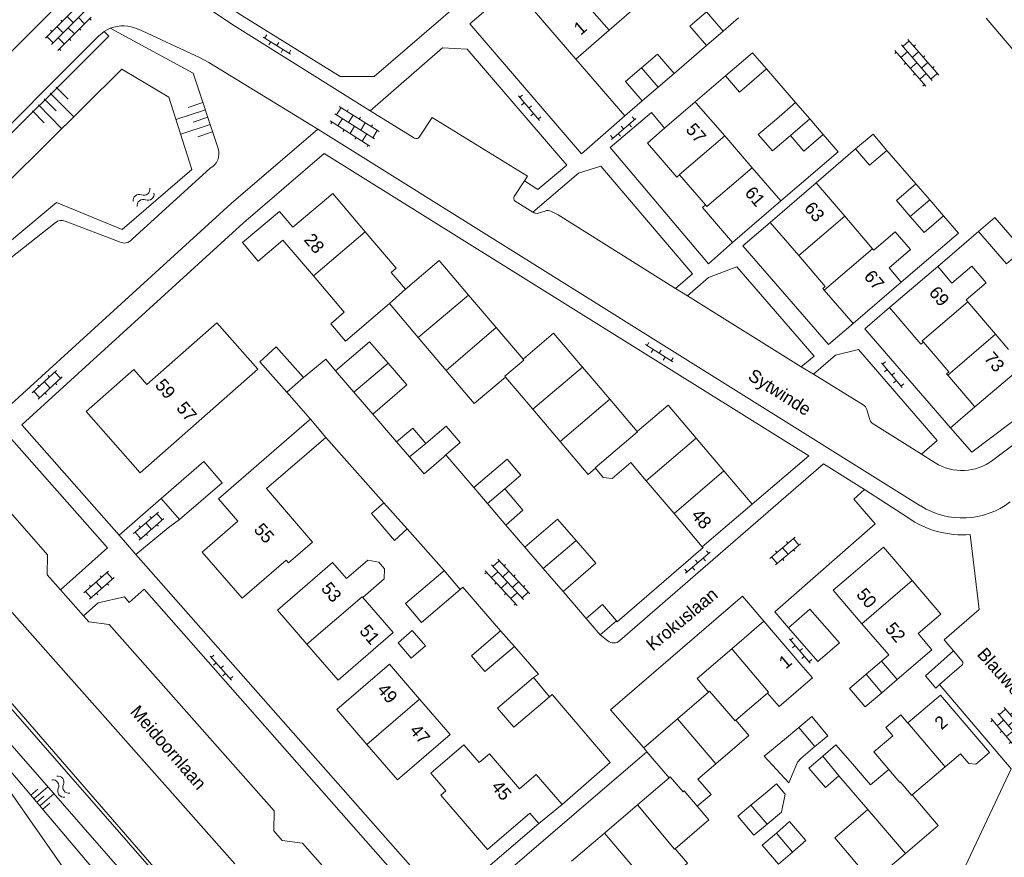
# Model space of a CAD drawing. Header units: metres. Extents: x 86385 to 87348, y 451052 to 451596.
# Tile 21 of 25: x 87032 to 87170, y 451253 to 451370. Entities that reach past the tile are written whole.
import ezdxf

# ---------------------------------------------------------------- set-up
doc = ezdxf.new("R2010")
doc.units = ezdxf.units.M
doc.linetypes.add('RI-HWA', pattern=[7.4, 5, -2.4])
for name, color, linetype, lineweight in [('B-WE-RI-HWA_TRANSPORTLEIDING-G', 150, 'RI-HWA', 18), ('bijgebouw', 8, 'Continuous', 0), ('dakrand', 8, 'Continuous', 0), ('dakrand bijgebouw', 8, 'Continuous', 0), ('heg', 8, 'Continuous', 0), ('hoofdgebouw', 8, 'Continuous', 0), ('huisnummer', 8, 'Continuous', 0), ('insteek sloot', 8, 'Continuous', 0), ('kant verharding', 8, 'Continuous', 0), ('kant water (FD)', 8, 'Continuous', 0), ('muur', 8, 'Continuous', 0), ('open verharding 2', 8, 'Continuous', 0), ('open verharding 4', 8, 'Continuous', 0), ('open verharding 6', 8, 'Continuous', 0), ('straatnaam', 8, 'Continuous', 0), ('talud', 8, 'Continuous', 0), ('tussenmuur', 8, 'Continuous', 0), ('walbescherming', 8, 'Continuous', 0), ('water', 8, 'Continuous', 0)]:
    doc.layers.add(name, color=color, linetype=linetype, lineweight=lineweight)
doc.styles.add('Style-WORKING', font='WORKING.shx')

# ---------------------------------------------------------------- blocks, each defined once
blk = doc.blocks.new('OVTP6')
at = {"layer": 'open verharding 6', "color": 7, "linetype": 'Continuous', "lineweight": 0}
for p, q in [((0, 0), (4.5, 0)), ((0.25, 0), (0.25, 0.5)), ((1.25, 0), (1.25, -0.5)), ((2.25, 0), (2.25, 0.5)), ((3.25, 0), (3.25, -0.5)), ((4.25, 0), (4.25, 0.5))]:
    blk.add_line(p, q, dxfattribs=at)
blk = doc.blocks.new('OVTP4')
at = {"layer": 'open verharding 4', "color": 7, "linetype": 'Continuous', "lineweight": 0}
for p, q in [((1.3, 1.5), (1.3, 1.2)), ((3.3, 1.5), (3.3, 1.2)), ((5.3, 1.5), (5.3, 1.2)), ((0, 1.2), (6.6, 1.2)), ((0, 0), (6.6, 0)), ((0.3, 1.2), (0.3, 0)), ((1.3, 0), (1.3, -1.2)), ((2.3, 1.2), (2.3, 0)), ((3.3, 0), (3.3, -1.2)), ((4.3, 1.2), (4.3, 0)), ((5.3, 0), (5.3, -1.2)), ((6.3, 1.2), (6.3, 0)), ((0, -1.2), (6.6, -1.2)), ((0.3, -1.2), (0.3, -1.5)), ((2.3, -1.2), (2.3, -1.5)), ((4.3, -1.2), (4.3, -1.5)), ((6.3, -1.2), (6.3, -1.5))]:
    blk.add_line(p, q, dxfattribs=at)
blk = doc.blocks.new('TA')
at = {"layer": 'talud', "color": 7, "linetype": 'Continuous', "lineweight": 0}
for p, q in [((-0.5, 0), (-0.5, -0.5)), ((-0.25, 0), (-0.25, -1)), ((0, 0), (0, -0.5)), ((0.25, 0), (0.25, -1)), ((0.5, 0), (0.5, -0.5))]:
    blk.add_line(p, q, dxfattribs=at)
blk = doc.blocks.new('WA')
at = {"layer": 'water', "color": 7, "linetype": 'Continuous', "lineweight": 0}
for centre, start, end in [((0.73, 0), 28.0724, 151.9274), ((2.23, 0.8), 208.0724, 331.9274), ((0.73, -0.9), 28.0724, 151.9274), ((2.23, -0.1), 208.0724, 331.9274)]:
    blk.add_arc(centre, 0.85, start, end, dxfattribs=at)
blk = doc.blocks.new('OV2')
at = {"layer": 'open verharding 2', "color": 7, "linetype": 'Continuous', "lineweight": 0}
for p, q in [((0.27, -2.31), (0.27, 2.29)), ((0.27, 1.99), (1.47, 1.99)), ((1.47, -2.31), (1.47, 2.29)), ((-0.03, 0.99), (0.27, 0.99)), ((1.77, 0.99), (1.47, 0.99)), ((-0.03, -1.01), (0.27, -1.01)), ((0.27, -0.01), (1.47, -0.01)), ((1.77, -1.01), (1.47, -1.01)), ((0.27, -2.01), (1.47, -2.01))]:
    blk.add_line(p, q, dxfattribs=at)
blk = doc.blocks.new('A$Cf75df683')
at = {"layer": 'bijgebouw', "linetype": 'Continuous', "lineweight": 13}
for p, q in [((87132.44, 451370.27), (87130.31, 451368.42)), ((87130.31, 451368.42), (87127.98, 451366.41)), ((87123.43, 451362.48), (87121.23, 451360.58)), ((87121.23, 451360.58), (87118.97, 451358.63)), ((87137.75, 451356.1), (87140.45, 451358.43)), ((87140.45, 451358.43), (87142.43, 451356.14)), ((87142.43, 451356.14), (87144.31, 451353.96)), ((87157.29, 451347.01), (87159.21, 451344.78)), ((87159.21, 451344.78), (87161.14, 451342.54)), ((87078.65, 451317.87), (87076.08, 451320.85)), ((87071.59, 451319.91), (87069.27, 451317.87)), ((87081.29, 451314.8), (87078.65, 451317.87)), ((87086.43, 451308.81), (87084.62, 451310.92)), ((87095.41, 451304.54), (87097.34, 451302.28)), ((87051.68, 451303.01), (87054.24, 451300.03)), ((87097.34, 451302.28), (87099.89, 451299.28)), ((87102.56, 451296.16), (87105.14, 451293.17)), ((87109.75, 451297.1), (87109.71, 451297.16)), ((87105.14, 451293.17), (87107.9, 451289.96)), ((87093.52, 451290.25), (87091.27, 451292.9)), ((87111.15, 451286.18), (87113.11, 451283.91)), ((87113.11, 451283.91), (87115.39, 451285.87)), ((87106.02, 451275.25), (87103.76, 451277.92)), ((87140.89, 451270.93), (87138.91, 451269.26)), ((87141.16, 451266.59), (87143.15, 451268.27)), ((87136.21, 451261.76), (87134.19, 451260.08)), ((87136.45, 451257.41), (87138.45, 451259.08)), ((87140.01, 451253.5), (87141.89, 451255.12))]:
    blk.add_line(p, q, dxfattribs=at)
at = {"layer": 'bijgebouw', "linetype": 'Continuous', "lineweight": 13, "flags": 128}
for points in [[(87127.98, 451366.41), (87125.65, 451369.12), (87127.97, 451371.12)], [(87118.89, 451363.28), (87121.1, 451365.19), (87123.43, 451362.48)], [(87130.64, 451362.13), (87134.42, 451365.37), (87136.37, 451363.13)], [(87118.97, 451358.63), (87116.63, 451361.34), (87118.89, 451363.28)], [(87136.37, 451363.13), (87132.6, 451359.85), (87130.64, 451362.13)], [(87144.31, 451353.96), (87141.61, 451351.62), (87139.72, 451353.81)], [(87148.84, 451351.91), (87151.28, 451353.99), (87153.23, 451351.71)], [(87153.23, 451351.71), (87150.8, 451349.63), (87148.84, 451351.91)], [(87156.49, 451342.46), (87154.58, 451344.68), (87157.29, 451347.01)], [(87161.14, 451342.54), (87158.43, 451340.21), (87156.49, 451342.46)], [(87166.06, 451340.37), (87168.33, 451342.33), (87172.25, 451337.78)], [(87172.25, 451337.78), (87169.97, 451335.83), (87166.06, 451340.37)], [(87076.08, 451320.85), (87080.83, 451324.93), (87083.42, 451321.92)], [(87069.27, 451317.87), (87065.47, 451322.14), (87067.76, 451324.23), (87071.59, 451319.91)], [(87083.42, 451321.92), (87086.03, 451318.88), (87081.29, 451314.8)], [(87084.62, 451310.92), (87086.87, 451312.85), (87088.72, 451310.7)], [(87088.72, 451310.7), (87091.54, 451313.13), (87093.52, 451310.81), (87091.52, 451309.09)], [(87091.52, 451309.09), (87091.22, 451308.83), (87088.46, 451306.45), (87086.43, 451308.81)], [(87102, 451306.26), (87100.07, 451308.51), (87095.41, 451304.54)], [(87054.24, 451300.03), (87060.21, 451305.16), (87057.65, 451308.15), (87051.68, 451303.01)], [(87099.76, 451304.34), (87099.76, 451304.35), (87102, 451306.26)], [(87099.89, 451299.28), (87102.3, 451301.36), (87099.76, 451304.34)], [(87109.71, 451297.16), (87107.15, 451300.12), (87102.56, 451296.16)], [(87107.9, 451289.96), (87112.5, 451293.92), (87109.75, 451297.1)], [(87091.27, 451292.9), (87091.09, 451292.74), (87085.85, 451288.3), (87088.1, 451285.65), (87093.52, 451290.25)], [(87115.39, 451285.87), (87113.43, 451288.14), (87111.15, 451286.18)], [(87139.43, 451284.88), (87142.45, 451287.52), (87146.58, 451282.81), (87143.55, 451280.16), (87139.43, 451284.88)], [(87088.65, 451282.38), (87086.8, 451284.53), (87084.81, 451282.81), (87086.65, 451280.66), (87088.65, 451282.38)], [(87103.76, 451277.92), (87098.74, 451273.65), (87101.01, 451270.98), (87106.02, 451275.25)], [(87143.15, 451268.27), (87144.95, 451269.79), (87142.7, 451272.46), (87140.89, 451270.93)], [(87134.19, 451260.08), (87132.36, 451258.55), (87134.6, 451255.87), (87136.45, 451257.41)], [(87141.89, 451255.12), (87139.6, 451257.77), (87137.75, 451256.16)], [(87137.75, 451256.16), (87135.77, 451254.45), (87138.05, 451251.8), (87140.01, 451253.5)]]:
    blk.add_lwpolyline(points, dxfattribs=at)
at = {"layer": 'dakrand', "linetype": 'Continuous', "lineweight": 0, "flags": 128}
for points in [[(87153.53, 451335.26), (87156.51, 451337.82), (87154.38, 451340.3), (87151.4, 451337.74)], [(87164.32, 451330.79), (87167.11, 451333.17), (87165.1, 451335.53), (87162.31, 451333.15)], [(87077.59, 451291.79), (87080.58, 451294.37), (87082.12, 451294.08), (87082.93, 451293.15), (87082.89, 451291.75), (87079.88, 451289.14)], [(87141.18, 451279.76), (87142.79, 451277.88), (87138.14, 451273.89), (87136.53, 451275.76)], [(87154.06, 451269.79), (87153.08, 451270.94), (87155.16, 451272.72), (87156.14, 451271.56)], [(87096.15, 451266.02), (87094.01, 451268.51), (87089.39, 451264.54), (87091.52, 451262.06)], [(87126.78, 451263.71), (87128.61, 451261.58), (87126.68, 451259.93)], [(87123.05, 451250), (87125.3, 451251.94), (87123.57, 451253.96)]]:
    blk.add_lwpolyline(points, dxfattribs=at)
at = {"layer": 'dakrand bijgebouw', "linetype": 'Continuous', "lineweight": 0}
for p, q in [((87082.84, 451302.39), (87086.1, 451298.73)), ((87101.09, 451282.27), (87099.17, 451284.47))]:
    blk.add_line(p, q, dxfattribs=at)
at = {"layer": 'dakrand bijgebouw', "linetype": 'Continuous', "lineweight": 0, "flags": 128}
for points in [[(87137.75, 451356.1), (87135.23, 451353.93), (87137.21, 451351.64), (87139.72, 451353.81)], [(87086.1, 451298.73), (87084.33, 451297.13), (87081.08, 451300.87), (87082.84, 451302.39)], [(87099.17, 451284.47), (87095.08, 451280.99), (87096.97, 451278.77), (87101.09, 451282.27)], [(87138.91, 451269.26), (87136.05, 451266.92), (87139.49, 451263.18), (87140.69, 451266.1), (87141.16, 451266.59)], [(87138.45, 451259.08), (87138.97, 451261.6), (87137.76, 451263.05), (87136.21, 451261.76)]]:
    blk.add_lwpolyline(points, dxfattribs=at)
at = {"layer": 'heg', "linetype": 'Continuous', "lineweight": 0}
for p, q in [((87109.7, 451364.5), (87116.56, 451356.53)), ((87162.12, 451312.9), (87165.53, 451315.8))]:
    blk.add_line(p, q, dxfattribs=at)
at = {"layer": 'hoofdgebouw', "linetype": 'Continuous', "lineweight": 13}
for p, q in [((87118.9, 451372.44), (87114.35, 451368.52)), ((87109.7, 451364.5), (87103.87, 451371.27)), ((87114.35, 451368.52), (87109.7, 451364.5)), ((87122.11, 451354.81), (87126.4, 451358.51)), ((87130.52, 451353.74), (87134.36, 451349.28)), ((87124.21, 451348.29), (87123.82, 451347.95)), ((87127.84, 451344.09), (87124.21, 451348.29)), ((87134.36, 451349.28), (87138.37, 451344.64)), ((87136.88, 451341.64), (87143.3, 451347.16)), ((87143.3, 451347.16), (87147.32, 451342.49)), ((87138.37, 451344.64), (87131.62, 451338.81)), ((87127.4, 451343.7), (87127.84, 451344.09)), ((87131.62, 451338.81), (87127.4, 451343.7)), ((87140.88, 451336.98), (87136.88, 451341.64)), ((87147.32, 451342.49), (87151.22, 451337.95)), ((87151.22, 451337.95), (87151.4, 451337.74)), ((87090.57, 451336.28), (87085.86, 451332.29)), ((87094.67, 451331.47), (87090.57, 451336.28)), ((87153.53, 451335.26), (87155.24, 451333.26)), ((87160.33, 451335.48), (87153.58, 451329.71)), ((87155.24, 451333.26), (87148.48, 451327.48)), ((87148.48, 451327.48), (87144.46, 451332.16)), ((87098.53, 451326.93), (87094.67, 451331.47)), ((87164.56, 451330.51), (87164.32, 451330.79)), ((87168.41, 451325.99), (87164.56, 451330.51)), ((87083.63, 451330.27), (87087.65, 451325.51)), ((87153.58, 451329.71), (87157.95, 451324.58)), ((87102.31, 451322.48), (87098.53, 451326.93)), ((87087.65, 451325.51), (87091.54, 451320.92)), ((87106.55, 451326.13), (87102.31, 451322.48)), ((87110.61, 451321.36), (87106.55, 451326.13)), ((87157.95, 451324.58), (87158.33, 451324.89)), ((87170.22, 451323.86), (87168.41, 451325.99)), ((87091.54, 451320.92), (87095.48, 451316.28)), ((87114.43, 451316.89), (87110.61, 451321.36)), ((87165.53, 451315.8), (87172.23, 451321.51)), ((87095.48, 451316.28), (87099.86, 451319.99)), ((87099.86, 451319.99), (87103.68, 451315.48)), ((87161.73, 451320.26), (87165.53, 451315.8)), ((87118.27, 451312.38), (87114.43, 451316.89)), ((87103.68, 451315.48), (87107.5, 451310.97)), ((87122.61, 451316.06), (87118.27, 451312.38)), ((87126.54, 451311.42), (87122.61, 451316.06)), ((87072.56, 451314.09), (87074.72, 451311.55)), ((87130.42, 451306.84), (87126.54, 451311.42)), ((87107.5, 451310.97), (87111.41, 451306.36)), ((87111.41, 451306.36), (87112.43, 451307.23)), ((87117.38, 451308.03), (87119.55, 451305.47)), ((87134.37, 451302.18), (87130.42, 451306.84)), ((87119.55, 451305.47), (87123.44, 451300.88)), ((87127.37, 451296.24), (87134.37, 451302.18)), ((87123.44, 451300.88), (87127.37, 451296.24)), ((87156.75, 451291.49), (87160.77, 451286.81)), ((87079.88, 451289.14), (87084.13, 451284.22)), ((87136, 451285.81), (87131.5, 451281.94)), ((87141.18, 451279.76), (87136, 451285.81)), ((87150.32, 451278.39), (87152.46, 451280.23)), ((87154.67, 451277.65), (87152.52, 451275.81)), ((87128.28, 451275.9), (87123.94, 451272.16)), ((87132.1, 451271.96), (87136.53, 451275.76)), ((87087.84, 451274.9), (87092.1, 451269.94)), ((87123.94, 451272.16), (87119.19, 451268.07)), ((87156.15, 451271.57), (87156.14, 451271.56)), ((87154.06, 451269.79), (87151.4, 451267.52)), ((87119.19, 451268.07), (87119.65, 451267.53)), ((87119.65, 451267.53), (87122.77, 451263.91)), ((87151.4, 451267.52), (87153.47, 451265.08)), ((87161.38, 451265.44), (87163.52, 451267.25)), ((87126.78, 451263.71), (87129.28, 451265.86)), ((87122.77, 451263.91), (87118.32, 451260.1)), ((87104.52, 451257.48), (87107.77, 451260.16)), ((87118.32, 451260.1), (87113.7, 451256.15)), ((87113.7, 451256.15), (87109.1, 451252.22)), ((87155.8, 451253.32), (87160.39, 451257.23)), ((87151.91, 451250), (87155.8, 451253.32))]:
    blk.add_line(p, q, dxfattribs=at)
at = {"layer": 'hoofdgebouw', "linetype": 'Continuous', "lineweight": 13, "flags": 128}
for points in [[(87126.4, 451358.51), (87126.54, 451358.34), (87130.52, 451353.74)], [(87123.82, 451347.95), (87119.7, 451352.72), (87121.79, 451354.53), (87122.11, 451354.81)], [(87080.22, 451340.33), (87075.68, 451345.69), (87070.1, 451340.96), (87068.22, 451343.18), (87063.07, 451338.82), (87065.26, 451336.23), (87068.71, 451339.16), (87072.97, 451334.14)], [(87085.86, 451332.29), (87083.87, 451334.63), (87084.56, 451335.21), (87080.22, 451340.33)], [(87144.46, 451332.16), (87144.26, 451332.4), (87144.58, 451332.67), (87140.88, 451336.98)], [(87162.31, 451333.15), (87160.61, 451335.15), (87160.33, 451335.48)], [(87072.97, 451334.14), (87077.28, 451329.05), (87075.39, 451327.45), (87077.45, 451325.03), (87083.63, 451330.27)], [(87065.2, 451321.09), (87048.73, 451306.57), (87041.16, 451315.16), (87047.84, 451321.04), (87049.67, 451318.96), (87059.46, 451327.6), (87065.2, 451321.09)], [(87158.33, 451324.89), (87161.88, 451320.73), (87161.56, 451320.46), (87161.73, 451320.26)], [(87074.72, 451311.55), (87066.43, 451304.38), (87072.85, 451296.86), (87069.5, 451293.97), (87069.17, 451294.35), (87063, 451289.02), (87057.41, 451295.5), (87062.41, 451299.82), (87059.71, 451302.95), (87072.4, 451313.95), (87072.56, 451314.09)], [(87112.43, 451307.23), (87113.54, 451305.92), (87114.77, 451305.81), (87117.38, 451308.03)], [(87149.73, 451285.47), (87145.72, 451290.16), (87148.18, 451292.27), (87152.74, 451296.18), (87156.75, 451291.49)], [(87072.06, 451282.61), (87067.95, 451287.37), (87075.65, 451294.04), (87077.59, 451291.79)], [(87160.77, 451286.81), (87157.59, 451284.08), (87159.53, 451281.83), (87154.67, 451277.65)], [(87152.46, 451280.23), (87153.48, 451281.1), (87149.73, 451285.47)], [(87084.13, 451284.22), (87076.43, 451277.56), (87072.06, 451282.61)], [(87131.5, 451281.94), (87126.67, 451277.78), (87128.28, 451275.9)], [(87080.47, 451268.58), (87076.27, 451273.46), (87083.63, 451279.8), (87087.84, 451274.9)], [(87152.52, 451275.81), (87150.2, 451273.82), (87147.99, 451276.39), (87150.32, 451278.39)], [(87165.95, 451269.33), (87160.72, 451275.47), (87156.15, 451271.57)], [(87129.28, 451265.86), (87133.92, 451269.84), (87132.1, 451271.96)], [(87038.89, 451250), (87028.72, 451264.52), (87028.47, 451264.34), (87028.95, 451263.66), (87027.95, 451262.6), (87016.23, 451270.78), (87010.68, 451264.36), (87005.61, 451259.95)], [(87092.1, 451269.94), (87084.75, 451263.61), (87080.47, 451268.58)], [(87153.47, 451265.08), (87150.91, 451262.9), (87148.4, 451265.83), (87146.08, 451268.52), (87144.25, 451266.93)], [(87165.95, 451269.33), (87167.57, 451267.43), (87165.68, 451265.81), (87164.68, 451265.89), (87163.52, 451267.25)], [(87107.77, 451260.16), (87104.16, 451264.37), (87101.82, 451262.35), (87097.6, 451267.27), (87096.15, 451266.02)], [(87144.25, 451266.93), (87142.29, 451265.23), (87144.61, 451262.55), (87146.51, 451264.19), (87150.56, 451259.45)], [(87160.39, 451257.23), (87156.76, 451261.5), (87161.38, 451265.44)], [(87091.52, 451262.06), (87090.82, 451261.45), (87097.34, 451253.85), (87103.27, 451258.94), (87104.52, 451257.48)], [(87123.57, 451253.96), (87128.31, 451258.03), (87126.68, 451259.93)], [(87150.56, 451259.45), (87145.92, 451255.49), (87149.48, 451251.31)]]:
    blk.add_lwpolyline(points, dxfattribs=at)
at = {"layer": 'insteek sloot', "linetype": 'Continuous', "lineweight": 0}
for p, q in [((87047.61, 451339.27), (87058.54, 451349.22)), ((87025.68, 451332.76), (87036.84, 451341.59)), ((87038.23, 451341.81), (87045.84, 451338.92))]:
    blk.add_line(p, q, dxfattribs=at)
at = {"layer": 'insteek sloot', "linetype": 'Continuous', "lineweight": 0, "flags": 128}
for points in [[(87059.64, 451351.96), (87056.16, 451362.51), (87044.55, 451368.81)], [(87051.85, 451250), (87005.86, 451302.98), (87005.46, 451303.77), (87005.12, 451306.61)], [(87000, 451300.62), (87029.85, 451265.71), (87043.15, 451250)]]:
    blk.add_lwpolyline(points, dxfattribs=at)
at = {"layer": 'insteek sloot', "linetype": 'Continuous', "lineweight": 0}
for centre, radius, start, end in [((87057.49, 451351.23), 2.27, 297.6856, 18.6393), ((87037.7, 451340.67), 1.26, 65.1071, 132.7449), ((87046.51, 451340.16), 1.41, 241.5889, 320.8059)]:
    blk.add_arc(centre, radius, start, end, dxfattribs=at)
at = {"layer": 'kant verharding', "linetype": 'Continuous', "lineweight": 0}
for p, q in [((87171.12, 451365.53), (87167.1, 451370.22)), ((87043.71, 451368.37), (87042.91, 451367.72)), ((87044.55, 451368.81), (87043.71, 451368.37)), ((87123.43, 451362.48), (87127.98, 451366.41)), ((87130.64, 451362.13), (87126.4, 451358.51)), ((87136.37, 451363.13), (87140.45, 451358.43)), ((87118.97, 451358.63), (87116.56, 451356.53)), ((87080.93, 451357.24), (87087.14, 451353.43)), ((87073.58, 451354.68), (87157.95, 451301.94)), ((87143.3, 451347.16), (87148.84, 451351.91)), ((87153.23, 451351.71), (87157.29, 451347.01)), ((87102.5, 451347.44), (87101.07, 451345.27)), ((87101.21, 451344.62), (87103.69, 451343.09)), ((87104.49, 451342.94), (87105.39, 451343.22)), ((87160.33, 451335.48), (87166.06, 451340.37)), ((87125.31, 451331.35), (87123.62, 451332.39)), ((87141.24, 451321.43), (87125.31, 451331.35)), ((87168.05, 451308.35), (87193.09, 451327.32)), ((87142.93, 451320.38), (87141.24, 451321.43)), ((87142.93, 451320.38), (87149.89, 451316.09)), ((87069.27, 451317.87), (87072.56, 451314.09)), ((87150.4, 451315.43), (87150.85, 451313.98)), ((87081.29, 451314.8), (87084.62, 451310.92)), ((87151.28, 451313.43), (87158.05, 451309.19)), ((87074.72, 451311.55), (87082.84, 451302.39)), ((87095.41, 451304.54), (87091.52, 451309.09)), ((87158.05, 451309.19), (87159.96, 451307.99)), ((87150.07, 451304.23), (87156.15, 451300.32)), ((87045.77, 451297.84), (87051.68, 451303.01)), ((87048.14, 451295.15), (87052.66, 451298.88)), ((87086.1, 451298.73), (87091.27, 451292.9)), ((87102.56, 451296.16), (87099.89, 451299.28)), ((87048.14, 451295.15), (87045.77, 451297.84)), ((87087.94, 451250), (87048.14, 451295.15)), ((87040.78, 451286.56), (87037.57, 451290.2)), ((87107.9, 451289.96), (87111.15, 451286.18)), ((87113.11, 451283.91), (87114.16, 451283.06)), ((87163.76, 451280.23), (87162.54, 451281.65)), ((87160.6, 451276.94), (87163.72, 451279.65)), ((87104.52, 451257.48), (87095.75, 451250))]:
    blk.add_line(p, q, dxfattribs=at)
at = {"layer": 'kant verharding', "linetype": 'Continuous', "lineweight": 0, "flags": 128}
for points in [[(87163.06, 451455.13), (87162.13, 451459.11), (87164.07, 451461.61), (87159.99, 451462.73), (87143.49, 451446.24), (87136.2, 451438.99), (87130.11, 451438.34), (87106.14, 451414.21), (87094.95, 451414.34), (87058.28, 451377.47), (87058.6, 451377.18), (87058.85, 451373.28), (87062.94, 451370.6), (87076.72, 451362.05), (87081.48, 451362.07), (87112.11, 451388.47), (87148.88, 451420.25), (87156.25, 451418.73), (87217.69, 451471.44), (87189.8, 451492.36), (87164.39, 451467.11), (87166.05, 451460.97)], [(87052.88, 451375.44), (87056.58, 451372.75), (87061.58, 451369.39), (87080.93, 451357.24)], [(87116.56, 451356.53), (87110.5, 451351.25), (87094.88, 451369.44), (87100.94, 451374.66)], [(87001.54, 451336.39), (87036.86, 451371.7), (87037.88, 451372.82)], [(87042.91, 451367.72), (87024.5, 451349.3), (87012.28, 451335.34)], [(87016.62, 451338.86), (87025.01, 451348.44), (87044.34, 451367.71), (87043.71, 451368.37)], [(87073.58, 451354.68), (87058.35, 451364.03), (87057.03, 451364.72), (87048.42, 451368.71)], [(87102.5, 451347.44), (87104.38, 451346.24), (87108.44, 451349.64), (87094.47, 451365.9), (87091.02, 451366.09), (87080.93, 451357.24)], [(87131.62, 451338.81), (87128.25, 451335.83), (87114.49, 451352.11), (87120.26, 451357), (87122.11, 451354.81)], [(87087.77, 451353.57), (87089.59, 451356.34), (87102.95, 451348.09), (87102.5, 451347.44)], [(87073.58, 451354.68), (87061.46, 451344.26), (87024.8, 451310.86), (87019.6, 451316.73)], [(87144.31, 451353.96), (87146.41, 451351.52), (87138.37, 451344.64)], [(87134.37, 451302.18), (87142.31, 451308.97), (87074.49, 451351.3), (87063.17, 451341.59), (87032.15, 451313.29), (87045.77, 451297.84)], [(87103.69, 451343.09), (87110.05, 451348.51), (87113.2, 451349.51), (87126, 451334.45), (87123.62, 451332.39)], [(87106.27, 451343.17), (87107.2, 451342.69), (87123.62, 451332.39)], [(87148.48, 451327.48), (87145.05, 451324.54), (87133.08, 451338.34), (87136.88, 451341.64)], [(87161.14, 451342.54), (87163.23, 451340.13), (87155.24, 451333.26)], [(87141.24, 451321.43), (87143.03, 451322.89), (87132.24, 451335.43), (87128.24, 451333.93), (87125.31, 451331.35)], [(87178.22, 451330.82), (87184.1, 451323.82), (87165.1, 451309.47), (87162.12, 451312.9)], [(87162.12, 451312.9), (87150.12, 451326.72), (87153.58, 451329.71)], [(87158.05, 451309.19), (87160.24, 451311.11), (87149.23, 451323.84), (87146.05, 451323.07), (87142.93, 451320.38)], [(87076.08, 451320.85), (87074.69, 451322.49), (87071.59, 451319.91)], [(87037.57, 451290.2), (87044.17, 451296.07), (87030.39, 451311.68), (87023.88, 451305.75)], [(87007.86, 451310), (87028.89, 451289.13), (87061.98, 451251.84)], [(87115.87, 451283.1), (87144.36, 451307.85), (87150.07, 451304.23)], [(87037.57, 451290.2), (87035.71, 451292.3), (87035.77, 451295.09), (87026.61, 451305.5), (87023.88, 451305.75)], [(87150.07, 451304.23), (87148.58, 451302.91), (87151.58, 451299.43), (87137.52, 451287.13), (87139.43, 451284.88)], [(87164.88, 451297.96), (87166.11, 451287.46), (87161.24, 451283.19), (87162.54, 451281.65)], [(87115.39, 451285.87), (87115.5, 451285.72), (87127.52, 451296.11), (87127.37, 451296.24)], [(87093.52, 451290.25), (87093.86, 451290.56), (87099.17, 451284.47)], [(87084.8, 451250), (87049.29, 451290.29), (87047.2, 451288.44), (87046.56, 451289.22), (87042.86, 451288.41), (87040.78, 451286.56)], [(87136, 451285.81), (87133.02, 451289.33), (87114.55, 451273.43), (87119.19, 451268.07)], [(87075.63, 451250), (87071.43, 451254.74), (87068.61, 451255.14), (87067.42, 451256.49), (87067.5, 451259.26), (87044.39, 451285.36), (87041.55, 451285.72), (87040.78, 451286.56)], [(87101.09, 451282.27), (87104.47, 451278.39), (87103.76, 451277.92)], [(87162.54, 451281.65), (87158.63, 451278.19), (87160.06, 451276.44), (87160.6, 451276.94)], [(87160.6, 451276.94), (87170.63, 451265.14), (87163.48, 451250)], [(87106.02, 451275.25), (87106.4, 451275.55), (87114.52, 451266.05), (87107.77, 451260.16)], [(87119.65, 451267.53), (87109.78, 451259.07), (87099.18, 451250)]]:
    blk.add_lwpolyline(points, dxfattribs=at)
at = {"layer": 'kant verharding', "linetype": 'Continuous', "lineweight": 0}
for centre, radius, start, end in [((87046.37, 451364.25), 4.9, 65.2121, 111.7715), ((87087.38, 451353.83), 0.464, 238.297, 326.8565), ((87101.45, 451345.02), 0.46, 146.4362, 238.3584), ((87104.23, 451343.73), 0.834, 229.7316, 287.9806), ((87105.76, 451342.14), 1.15, 63.8205, 109.2118), ((87149.25, 451315.06), 1.21, 17.684, 57.8237), ((87151.81, 451314.29), 1.01, 197.4906, 238.3872), ((87163.75, 451314.03), 7.12, 237.887, 307.153), ((87163.8, 451311.31), 11.04, 238.0342, 307.222), ((87163.76, 451311.15), 13.24, 234.9141, 274.8237), ((87114.99, 451284.09), 1.32, 231.273, 311.2177), ((87163.44, 451279.96), 0.414, 311.2413, 40.6856)]:
    blk.add_arc(centre, radius, start, end, dxfattribs=at)
at = {"layer": 'kant water (FD)', "linetype": 'Continuous', "lineweight": 0}
blk.add_line((87000, 451303.62), (87046.86, 451250), dxfattribs=at)
at = {"layer": 'kant water (FD)', "linetype": 'Continuous', "lineweight": 0, "flags": 128}
blk.add_lwpolyline([(87004.14, 451307.83), (87004.9, 451306.87), (87004.27, 451306.33), (87004.51, 451306.08), (87003.75, 451304.33), (87051.28, 451250)], dxfattribs=at)
at = {"layer": 'muur', "linetype": 'Continuous', "lineweight": 0}
blk.add_line((87052.66, 451298.88), (87054.24, 451300.03), dxfattribs=at)
at = {"layer": 'tussenmuur', "linetype": 'Continuous', "lineweight": 0}
for p, q in [((87130.31, 451368.42), (87127.97, 451371.12)), ((87121.23, 451360.58), (87118.89, 451363.28)), ((87142.43, 451356.14), (87139.72, 451353.81)), ((87156.49, 451342.46), (87159.21, 451344.78)), ((87147.32, 451342.49), (87140.88, 451336.98)), ((87072.97, 451334.14), (87080.22, 451340.33)), ((87151.22, 451337.95), (87144.46, 451332.16)), ((87085.86, 451332.29), (87083.63, 451330.27)), ((87087.65, 451325.51), (87094.67, 451331.47)), ((87091.54, 451320.92), (87098.53, 451326.93)), ((87161.73, 451320.26), (87168.41, 451325.99)), ((87078.65, 451317.87), (87083.42, 451321.92)), ((87103.68, 451315.48), (87110.61, 451321.36)), ((87107.5, 451310.97), (87114.43, 451316.89)), ((87119.55, 451305.47), (87126.54, 451311.42)), ((87086.43, 451308.81), (87088.72, 451310.7)), ((87123.44, 451300.88), (87130.42, 451306.84)), ((87099.76, 451304.34), (87097.34, 451302.28)), ((87109.75, 451297.1), (87105.14, 451293.17)), ((87156.75, 451291.49), (87149.73, 451285.47)), ((87072.06, 451282.61), (87079.81, 451289.22)), ((87079.81, 451289.22), (87079.88, 451289.14)), ((87152.46, 451280.23), (87154.67, 451277.65)), ((87150.32, 451278.39), (87152.52, 451275.81)), ((87080.47, 451268.58), (87087.84, 451274.9)), ((87123.94, 451272.16), (87129.28, 451265.86)), ((87156.15, 451271.57), (87161.38, 451265.44)), ((87143.15, 451268.27), (87140.89, 451270.93)), ((87144.25, 451266.93), (87146.51, 451264.19)), ((87136.45, 451257.41), (87134.19, 451260.08)), ((87150.56, 451259.45), (87155.8, 451253.32)), ((87113.7, 451256.15), (87118.94, 451250)), ((87140.01, 451253.5), (87137.75, 451256.16))]:
    blk.add_line(p, q, dxfattribs=at)
at = {"layer": 'tussenmuur', "linetype": 'Continuous', "lineweight": 0, "flags": 128}
for points in [[(87109.06, 451375.09), (87108.83, 451374.9), (87114.35, 451368.52)], [(87124.21, 451348.29), (87124.18, 451348.34), (87130.52, 451353.74)], [(87127.84, 451344.09), (87128.02, 451343.88), (87134.36, 451349.28)], [(87158.33, 451324.89), (87158.17, 451325.07), (87164.56, 451330.51)], [(87102.31, 451322.48), (87102.42, 451322.36), (87099.76, 451320.11), (87099.86, 451319.99)], [(87118.27, 451312.38), (87118.32, 451312.33), (87112.38, 451307.29), (87112.43, 451307.23)], [(87131.5, 451281.94), (87136.67, 451275.88), (87136.53, 451275.76)], [(87132.1, 451271.96), (87131.97, 451271.85), (87128.41, 451276), (87128.28, 451275.9)], [(87153.47, 451265.08), (87155.03, 451263.26), (87155.09, 451263.32), (87156.69, 451261.44), (87156.76, 451261.5)], [(87126.68, 451259.93), (87124.85, 451262.06), (87124.71, 451261.94), (87122.91, 451264.03), (87122.77, 451263.91)], [(87118.32, 451260.1), (87123.52, 451253.93), (87123.57, 451253.96)]]:
    blk.add_lwpolyline(points, dxfattribs=at)
at = {"layer": 'walbescherming', "linetype": 'Continuous', "lineweight": 0, "flags": 128}
blk.add_lwpolyline([(87019.61, 451336.83), (87020.74, 451324.03), (87017.65, 451321.24), (87017.81, 451320.38), (87018.94, 451319.21), (87019.71, 451318.79), (87024.29, 451322.9), (87023.27, 451332.94), (87037.04, 451344.43), (87046.22, 451340.63), (87055.98, 451349.03), (87052.74, 451359.16), (87046.16, 451363.1), (87019.61, 451336.83)], dxfattribs=at)
at = {"layer": 'open verharding 2', "linetype": 'Continuous', "lineweight": 0}
for p, rotation in [((87035.15, 451319.53), 312.8519084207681), ((87049.37, 451299.79), 310.7815671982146), ((87138.44, 451296.31), 310.2531852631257), ((87042.41, 451291.51), 311.514619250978)]:
    blk.add_blockref('OV2', p, dxfattribs=dict(at, rotation=rotation))
at = {"layer": 'open verharding 4', "linetype": 'Continuous', "lineweight": 0}
for p, rotation in [((87036.34, 451366.55), 45), ((87155.25, 451366.47), 310.8249352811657), ((87075.95, 451356.85), 327.709051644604), ((87097.88, 451293.69), 312.7320454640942), ((87168.72, 451272.95), 310.2161813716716)]:
    blk.add_blockref('OVTP4', p, dxfattribs=dict(at, rotation=rotation))
at = {"layer": 'open verharding 6', "linetype": 'Continuous', "lineweight": 0}
for p, rotation in [((87065.96, 451367.58), 327.8671041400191), ((87101.67, 451359.33), 310.5391517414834), ((87114.68, 451353.25), 40.90572608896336), ((87119.45, 451324.53), 327.709051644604), ((87152.46, 451321.99), 309.9670499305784), ((87125.06, 451292.54), 40.45838170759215), ((87139.57, 451283.37), 310.5391517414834), ((87058.52, 451280.93), 311.6763577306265)]:
    blk.add_blockref('OVTP6', p, dxfattribs=dict(at, rotation=rotation))
at = {"layer": 'talud', "linetype": 'Continuous', "lineweight": 0}
for p, xscale, yscale, zscale, rotation in [((87035.32, 451358.91), 4.700930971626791, 4.700930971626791, 4.700930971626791, 44.65526421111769), ((87058.19, 451356.36), 4.325685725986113, 4.325685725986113, 4.325685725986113, 288.338611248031), ((87034.28, 451260.48), 2.563600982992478, 2.563600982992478, 2.563600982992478, 130.8558331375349)]:
    blk.add_blockref('TA', p, dxfattribs=dict(at, xscale=xscale, yscale=yscale, zscale=zscale, rotation=rotation))
at = {"layer": 'water', "linetype": 'Continuous', "lineweight": 0}
for p, rotation in [((87048.03, 451344.25), 39.19668880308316), ((87038.49, 451261.46), 127.1563741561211)]:
    blk.add_blockref('WA', p, dxfattribs=dict(at, rotation=rotation))
at = {"layer": 'huisnummer', "linetype": 'Continuous', "lineweight": 0, "style": 'Style-WORKING'}
for s, rotation, p in [('1', 40.7816, (87110.38, 451367.75)), ('57', 310.4584, (87124.97, 451354.57)), ('61', 310.4148, (87133.23, 451345.71)), ('63', 310.334, (87141.54, 451343.57)), ('28', 310.0917, (87071.55, 451339.15)), ('67', 310.334, (87149.9, 451334.01)), ('69', 309.8496, (87159, 451331.76)), ('73', 309.8496, (87166.73, 451322.56)), ('59', 310.0917, (87050.71, 451318.8)), ('57', 310.0917, (87053.69, 451315.6)), ('48', 309.8496, (87125.74, 451300.59)), ('55', 310.9865, (87064.53, 451298.57)), ('53', 310.0917, (87073.95, 451290.34)), ('50', 310.0917, (87148.84, 451289.51)), ('51', 310.0917, (87079.31, 451284.4)), ('52', 310.0917, (87152.86, 451284.72)), ('1', 40.3776, (87139.07, 451279.03)), ('49', 310.4148, (87081.78, 451276.17)), ('2', 40.7007, (87160.86, 451270.53)), ('47', 310.4148, (87086.33, 451270.45)), ('45', 309.5635, (87097.76, 451262.6))]:
    blk.add_text(s, height=1.8, rotation=rotation, dxfattribs=at).set_placement(p)
at = {"layer": 'straatnaam', "linetype": 'Continuous', "lineweight": 13, "style": 'Style-WORKING'}
for s, rotation, p in [('Sytwinde', 327.4541, (87133.64, 451319.74)), ('Krokuslaan', 39.8056, (87120.48, 451281.55)), ('Blauwe Regenlaan', 311.6764, (87165.73, 451281.11)), ('Meidoornlaan', 310.9865, (87047.22, 451273.06))]:
    blk.add_text(s, height=1.8, rotation=rotation, dxfattribs=at).set_placement(p)

msp = doc.modelspace()

# ---------------------------------------------------------------- block references
at = {"layer": 'B-WE-RI-HWA_TRANSPORTLEIDING-G'}
msp.add_blockref('A$Cf75df683', (0, 0), dxfattribs=at)

doc.saveas('drawing.dxf')
